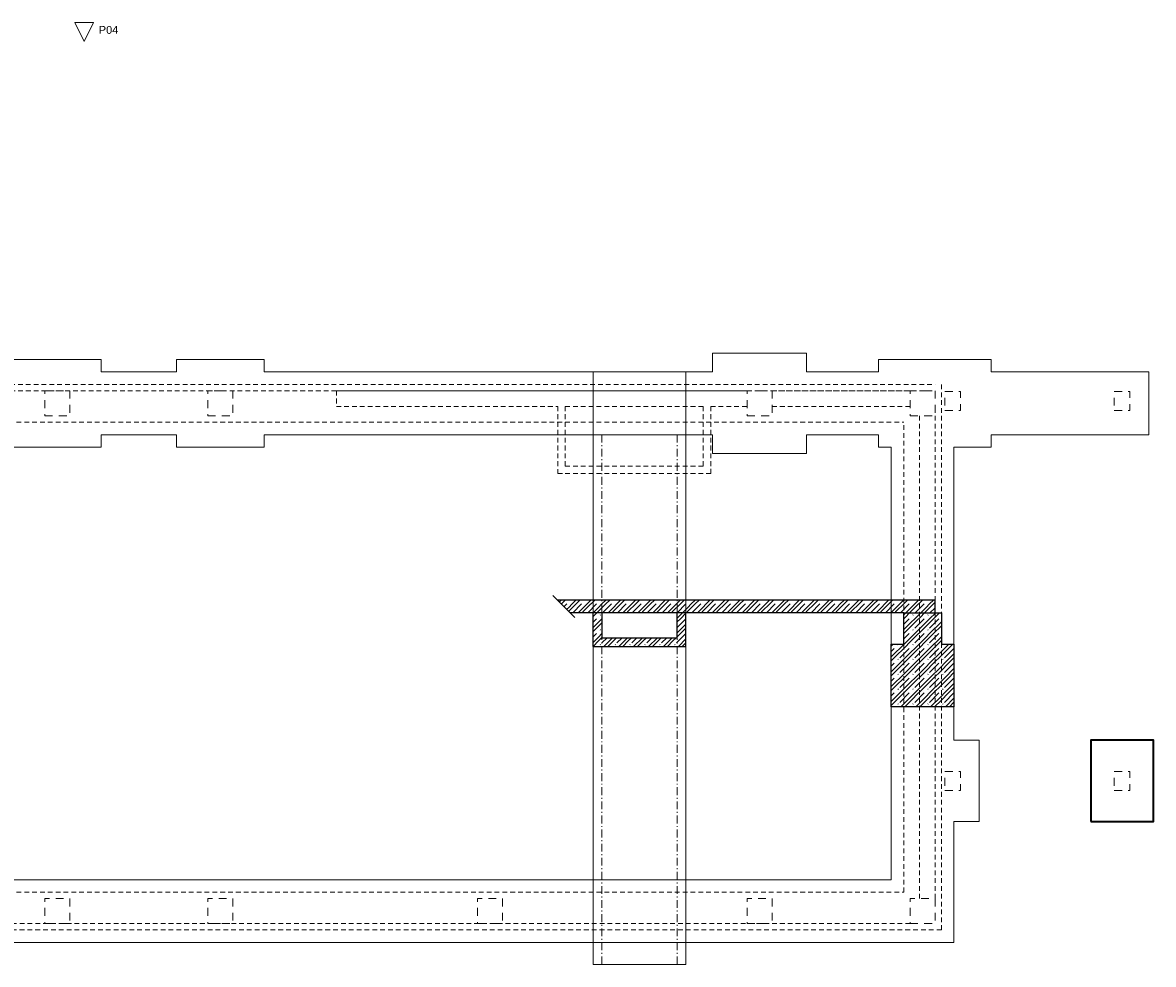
# Model space of a CAD drawing. Header units: millimetres. Extents: x -18817 to 40080, y -46645 to 15073.
# Tile 4 of 4: x 22046 to 40080, y 50 to 15073. Entities that reach past the tile are written whole.
import ezdxf

# ---------------------------------------------------------------- set-up
doc = ezdxf.new("R2010")
doc.units = ezdxf.units.MM
doc.header["$MEASUREMENT"] = 0
doc.set_wipeout_variables(frame=1)
for name, pattern in [('Wipeout_Contour', [1000, 0, -1000]), ('Čerchovaná M', [225, 125, -42.5, 15, -42.5]), ('Čárkovaná M', [225, 125, -100]), ('Čárkovaná S', [125, 75, -50])]:
    doc.linetypes.add(name, pattern=pattern)
for name, color, linetype in [('00_2D prvky.obecné', 7, 'Continuous'), ('02_Základy', 7, 'Continuous'), ('13_Značky.pohledy', 7, 'Continuous'), ('Nové_02_Sloupy - nosné', 7, 'Continuous'), ('Nové_02_Zdi VNĚJŠÍ - nosné.obálka', 7, 'Continuous'), ('Nové_02_Základy', 7, 'Continuous')]:
    doc.layers.add(name, color=color, linetype=linetype)
doc.styles.add('GENEROVANÝ_STYL_4', font='arial.ttf')

# ---------------------------------------------------------------- blocks, each defined once
blk = doc.blocks.new('*X12')
at = {"layer": '02_Základy', "color": 253, "linetype": 'Continuous', "lineweight": 13, "true_color": 0xaaaaaa}
for p, q in [((30606, 5833), (30633, 5860)), ((30638, 5801), (30697, 5860)), ((30681, 5758), (30723, 5800)), ((30755, 5745), (30811, 5800)), ((30756, 5683), (30874, 5800)), ((30781, 5858), (30784, 5860)), ((30811, 5800), (30871, 5860)), ((30820, 5660), (30961, 5800)), ((30874, 5800), (30934, 5860)), ((30993, 5745), (31049, 5800)), ((30993, 5682), (31111, 5800)), ((31019, 5858), (31021, 5860)), ((31049, 5800), (31108, 5860)), ((31058, 5660), (31198, 5800)), ((31112, 5800), (31172, 5860)), ((31230, 5745), (31286, 5800)), ((31230, 5682), (31349, 5800)), ((31256, 5858), (31259, 5860)), ((31286, 5800), (31346, 5860)), ((31295, 5660), (31436, 5800)), ((31349, 5800), (31409, 5860)), ((31468, 5745), (31524, 5800)), ((31468, 5682), (31586, 5800)), ((31494, 5858), (31496, 5860)), ((31524, 5800), (31583, 5860)), ((31533, 5660), (31673, 5800)), ((31587, 5800), (31647, 5860)), ((31705, 5745), (31761, 5800)), ((31705, 5682), (31824, 5800)), ((31731, 5858), (31734, 5860)), ((31761, 5800), (31821, 5860)), ((31770, 5660), (31911, 5800)), ((31824, 5800), (31884, 5860)), ((31943, 5745), (31999, 5800)), ((31943, 5682), (32061, 5800)), ((31969, 5858), (31971, 5860)), ((31999, 5800), (32058, 5860)), ((32008, 5660), (32148, 5800)), ((32062, 5800), (32122, 5860)), ((32180, 5745), (32236, 5800)), ((32180, 5682), (32299, 5800)), ((32206, 5858), (32209, 5860)), ((32236, 5800), (32296, 5860)), ((32245, 5660), (32386, 5800)), ((32299, 5800), (32359, 5860)), ((32418, 5745), (32474, 5800)), ((32418, 5682), (32536, 5800)), ((32444, 5858), (32446, 5860)), ((32474, 5800), (32533, 5860)), ((32483, 5660), (32623, 5800)), ((32537, 5800), (32597, 5860)), ((32655, 5745), (32711, 5800)), ((32655, 5682), (32774, 5800)), ((32681, 5858), (32684, 5860)), ((32711, 5800), (32771, 5860)), ((32720, 5660), (32861, 5800)), ((32774, 5800), (32834, 5860)), ((32893, 5745), (32949, 5800)), ((32893, 5682), (33011, 5800)), ((32919, 5858), (32921, 5860)), ((32949, 5800), (33008, 5860)), ((32958, 5660), (33098, 5800)), ((33012, 5800), (33072, 5860)), ((33130, 5745), (33186, 5800)), ((33130, 5682), (33249, 5800)), ((33156, 5858), (33159, 5860)), ((33186, 5800), (33246, 5860)), ((33195, 5660), (33336, 5800)), ((33249, 5800), (33309, 5860)), ((33368, 5745), (33424, 5800)), ((33368, 5682), (33486, 5800)), ((33394, 5858), (33396, 5860)), ((33424, 5800), (33483, 5860)), ((33433, 5660), (33573, 5800)), ((33487, 5800), (33547, 5860)), ((33605, 5745), (33661, 5800)), ((33605, 5682), (33724, 5800)), ((33631, 5858), (33634, 5860)), ((33661, 5800), (33721, 5860)), ((33670, 5660), (33811, 5800)), ((33724, 5800), (33784, 5860)), ((33843, 5745), (33899, 5800)), ((33843, 5682), (33961, 5800)), ((33869, 5858), (33871, 5860)), ((33899, 5800), (33958, 5860)), ((33908, 5660), (34048, 5800)), ((33962, 5800), (34022, 5860)), ((34080, 5745), (34136, 5800)), ((34080, 5682), (34199, 5800)), ((34106, 5858), (34109, 5860)), ((34136, 5800), (34196, 5860)), ((34145, 5660), (34286, 5800)), ((34199, 5800), (34259, 5860)), ((34318, 5745), (34374, 5800)), ((34318, 5682), (34436, 5800)), ((34344, 5858), (34346, 5860)), ((34374, 5800), (34433, 5860)), ((34383, 5660), (34523, 5800)), ((34437, 5800), (34497, 5860)), ((34555, 5745), (34611, 5800)), ((34555, 5682), (34674, 5800)), ((34581, 5858), (34584, 5860)), ((34611, 5800), (34671, 5860)), ((34620, 5660), (34761, 5800)), ((34674, 5800), (34734, 5860)), ((34793, 5745), (34849, 5800)), ((34793, 5682), (34911, 5800)), ((34819, 5858), (34821, 5860)), ((34849, 5800), (34908, 5860)), ((34858, 5660), (34998, 5800)), ((34912, 5800), (34972, 5860)), ((35030, 5745), (35086, 5800)), ((35030, 5682), (35149, 5800)), ((35056, 5858), (35059, 5860)), ((35086, 5800), (35146, 5860)), ((35095, 5660), (35236, 5800)), ((35149, 5800), (35209, 5860)), ((35268, 5745), (35324, 5800)), ((35268, 5682), (35386, 5800)), ((35294, 5858), (35296, 5860)), ((35324, 5800), (35383, 5860)), ((35333, 5660), (35473, 5800)), ((35387, 5800), (35447, 5860)), ((35505, 5745), (35561, 5800)), ((35505, 5682), (35624, 5800)), ((35531, 5858), (35534, 5860)), ((35561, 5800), (35621, 5860)), ((35570, 5660), (35711, 5800)), ((35624, 5800), (35684, 5860)), ((35743, 5745), (35799, 5800)), ((35743, 5682), (35861, 5800)), ((35769, 5858), (35771, 5860)), ((35799, 5800), (35858, 5860)), ((35808, 5660), (35948, 5800)), ((35862, 5800), (35922, 5860)), ((35980, 5745), (36036, 5800)), ((35980, 5682), (36099, 5800)), ((36006, 5858), (36009, 5860)), ((36036, 5800), (36096, 5860)), ((36045, 5660), (36186, 5800)), ((36099, 5800), (36159, 5860)), ((36218, 5745), (36274, 5800)), ((36218, 5682), (36336, 5800)), ((36244, 5858), (36246, 5860)), ((36274, 5800), (36333, 5860)), ((36274, 5651), (36423, 5800)), ((36337, 5800), (36397, 5860)), ((36455, 5745), (36511, 5800)), ((36455, 5682), (36574, 5800)), ((36481, 5858), (36484, 5860)), ((36511, 5800), (36571, 5860)), ((36574, 5800), (36600, 5826)), ((30724, 5714), (30755, 5745)), ((30908, 5660), (30993, 5745)), ((30971, 5660), (30993, 5682)), ((31145, 5660), (31230, 5745)), ((31145, 5597), (31230, 5682)), ((31256, 5621), (31263, 5628)), ((31383, 5660), (31468, 5745)), ((31446, 5660), (31468, 5682)), ((31620, 5660), (31705, 5745)), ((31683, 5660), (31705, 5682)), ((31858, 5660), (31943, 5745)), ((31921, 5660), (31943, 5682)), ((32095, 5660), (32180, 5745)), ((32158, 5660), (32180, 5682)), ((32333, 5660), (32418, 5745)), ((32396, 5660), (32418, 5682)), ((32485, 5575), (32655, 5745)), ((32537, 5564), (32625, 5652)), ((32633, 5660), (32655, 5682)), ((32808, 5660), (32893, 5745)), ((32871, 5660), (32893, 5682)), ((33045, 5660), (33130, 5745)), ((33108, 5660), (33130, 5682)), ((33283, 5660), (33368, 5745)), ((33346, 5660), (33368, 5682)), ((33520, 5660), (33605, 5745)), ((33583, 5660), (33605, 5682)), ((33758, 5660), (33843, 5745)), ((33821, 5660), (33843, 5682)), ((33995, 5660), (34080, 5745)), ((34058, 5660), (34080, 5682)), ((34233, 5660), (34318, 5745)), ((34296, 5660), (34318, 5682)), ((34470, 5660), (34555, 5745)), ((34533, 5660), (34555, 5682)), ((34708, 5660), (34793, 5745)), ((34771, 5660), (34793, 5682)), ((34945, 5660), (35030, 5745)), ((35008, 5660), (35030, 5682)), ((35183, 5660), (35268, 5745)), ((35246, 5660), (35268, 5682)), ((35420, 5660), (35505, 5745)), ((35483, 5660), (35505, 5682)), ((35658, 5660), (35743, 5745)), ((35721, 5660), (35743, 5682)), ((35895, 5660), (35980, 5745)), ((35958, 5660), (35980, 5682)), ((36100, 5627), (36218, 5745)), ((36100, 5564), (36218, 5682)), ((36244, 5621), (36251, 5628)), ((36274, 5564), (36455, 5745)), ((36337, 5564), (36455, 5682)), ((36481, 5621), (36488, 5628)), ((36511, 5651), (36600, 5740)), ((36511, 5564), (36608, 5660)), ((36574, 5564), (36671, 5660)), ((31145, 5510), (31198, 5564)), ((31145, 5423), (31230, 5509)), ((31145, 5360), (31230, 5445)), ((31230, 5508), (31285, 5563)), ((31230, 5445), (31285, 5500)), ((32485, 5513), (32536, 5564)), ((32485, 5425), (32623, 5564)), ((32485, 5338), (32625, 5478)), ((32537, 5327), (32625, 5415)), ((36100, 5478), (36186, 5564)), ((36100, 5391), (36218, 5509)), ((36100, 5327), (36218, 5445)), ((36218, 5508), (36274, 5564)), ((36218, 5445), (36336, 5564)), ((36274, 5414), (36423, 5564)), ((36274, 5327), (36455, 5509)), ((36337, 5327), (36455, 5445)), ((36455, 5508), (36511, 5564)), ((36455, 5445), (36574, 5564)), ((36511, 5414), (36661, 5564)), ((36511, 5327), (36693, 5509)), ((36574, 5327), (36693, 5445)), ((36693, 5508), (36699, 5514)), ((36693, 5445), (36699, 5452)), ((31145, 5274), (31198, 5327)), ((31145, 5187), (31230, 5272)), ((31230, 5271), (31285, 5326)), ((31230, 5209), (31285, 5263)), ((31256, 5384), (31263, 5391)), ((31286, 5177), (31369, 5260)), ((31316, 5120), (31456, 5260)), ((31468, 5209), (31519, 5260)), ((31524, 5177), (31606, 5260)), ((31554, 5120), (31694, 5260)), ((31705, 5209), (31757, 5260)), ((31761, 5177), (31844, 5260)), ((31791, 5120), (31931, 5260)), ((31943, 5209), (31994, 5260)), ((31999, 5177), (32081, 5260)), ((32029, 5120), (32169, 5260)), ((32180, 5209), (32232, 5260)), ((32236, 5177), (32319, 5260)), ((32266, 5120), (32406, 5260)), ((32418, 5209), (32469, 5260)), ((32474, 5177), (32623, 5327)), ((32485, 5276), (32536, 5327)), ((32504, 5120), (32625, 5242)), ((36036, 5090), (36218, 5272)), ((36100, 5241), (36186, 5327)), ((36218, 5271), (36274, 5327)), ((36218, 5209), (36336, 5327)), ((36244, 5384), (36251, 5391)), ((36274, 5177), (36423, 5327)), ((36274, 5090), (36455, 5272)), ((36455, 5271), (36511, 5327)), ((36455, 5209), (36574, 5327)), ((36481, 5384), (36488, 5391)), ((36511, 5177), (36661, 5327)), ((36511, 5090), (36693, 5272)), ((36693, 5271), (36699, 5277)), ((31145, 5123), (31230, 5209)), ((31256, 5147), (31263, 5154)), ((31379, 5120), (31468, 5209)), ((31494, 5147), (31501, 5154)), ((31617, 5120), (31705, 5209)), ((31731, 5147), (31738, 5154)), ((31854, 5120), (31943, 5209)), ((31969, 5147), (31976, 5154)), ((32092, 5120), (32180, 5209)), ((32206, 5147), (32213, 5154)), ((32329, 5120), (32418, 5209)), ((32444, 5147), (32451, 5154)), ((32567, 5120), (32625, 5178)), ((35900, 5128), (35932, 5160)), ((35900, 5042), (35948, 5090)), ((35980, 5034), (36036, 5090)), ((35980, 4972), (36099, 5090)), ((36006, 5147), (36013, 5154)), ((36036, 4941), (36186, 5090)), ((36099, 5090), (36218, 5209)), ((36218, 5034), (36274, 5090)), ((36218, 4972), (36336, 5090)), ((36244, 5147), (36251, 5154)), ((36274, 4941), (36423, 5090)), ((36337, 5090), (36455, 5209)), ((36455, 5034), (36511, 5090)), ((36455, 4972), (36574, 5090)), ((36481, 5147), (36488, 5154)), ((36511, 4941), (36661, 5090)), ((36574, 5090), (36693, 5209)), ((36693, 5209), (36699, 5215)), ((36693, 5034), (36749, 5090)), ((36693, 4972), (36811, 5090)), ((36719, 5147), (36726, 5154)), ((36749, 5090), (36819, 5160)), ((36749, 4941), (36898, 5090)), ((36812, 5090), (36882, 5160)), ((35900, 4955), (35980, 5035)), ((35900, 4892), (35980, 4972)), ((36006, 4911), (36013, 4918)), ((36036, 4853), (36218, 5035)), ((36099, 4853), (36218, 4972)), ((36244, 4911), (36251, 4918)), ((36274, 4853), (36455, 5035)), ((36337, 4853), (36455, 4972)), ((36481, 4911), (36488, 4918)), ((36511, 4853), (36693, 5035)), ((36574, 4853), (36693, 4972)), ((36719, 4911), (36726, 4918)), ((36749, 4853), (36900, 5005)), ((36812, 4853), (36900, 4942)), ((35900, 4805), (35948, 4853)), ((35900, 4718), (35980, 4798)), ((35900, 4655), (35980, 4735)), ((35980, 4798), (36036, 4853)), ((35980, 4735), (36099, 4853)), ((36036, 4704), (36186, 4853)), ((36036, 4617), (36218, 4798)), ((36099, 4617), (36218, 4735)), ((36218, 4798), (36274, 4853)), ((36218, 4735), (36336, 4853)), ((36274, 4704), (36423, 4853)), ((36274, 4617), (36455, 4798)), ((36337, 4617), (36455, 4735)), ((36455, 4798), (36511, 4853)), ((36455, 4735), (36574, 4853)), ((36511, 4704), (36661, 4853)), ((36511, 4617), (36693, 4798)), ((36574, 4617), (36693, 4735)), ((36693, 4798), (36749, 4853)), ((36693, 4735), (36811, 4853)), ((36749, 4704), (36898, 4853)), ((36749, 4617), (36900, 4768)), ((36812, 4617), (36900, 4705)), ((35900, 4568), (35948, 4617)), ((35900, 4481), (35980, 4562)), ((35980, 4561), (36036, 4617)), ((35980, 4498), (36099, 4617)), ((36006, 4674), (36013, 4681)), ((36036, 4467), (36186, 4617)), ((36036, 4380), (36218, 4562)), ((36218, 4561), (36274, 4617)), ((36218, 4498), (36336, 4617)), ((36244, 4674), (36251, 4681)), ((36274, 4467), (36423, 4617)), ((36274, 4380), (36455, 4562)), ((36455, 4561), (36511, 4617)), ((36455, 4498), (36574, 4617)), ((36481, 4674), (36488, 4681)), ((36511, 4467), (36661, 4617)), ((36511, 4380), (36693, 4562)), ((36693, 4561), (36749, 4617)), ((36693, 4498), (36811, 4617)), ((36719, 4674), (36726, 4681)), ((36749, 4467), (36898, 4617)), ((36749, 4380), (36900, 4531)), ((35900, 4418), (35980, 4498)), ((35900, 4332), (35948, 4380)), ((35980, 4324), (36036, 4380)), ((35980, 4262), (36099, 4380)), ((36006, 4437), (36013, 4444)), ((36036, 4230), (36186, 4380)), ((36099, 4380), (36218, 4498)), ((36218, 4324), (36274, 4380)), ((36218, 4262), (36336, 4380)), ((36244, 4437), (36251, 4444)), ((36274, 4230), (36423, 4380)), ((36337, 4380), (36455, 4498)), ((36455, 4324), (36511, 4380)), ((36455, 4262), (36574, 4380)), ((36481, 4437), (36488, 4444)), ((36511, 4230), (36661, 4380)), ((36574, 4380), (36693, 4498)), ((36693, 4324), (36749, 4380)), ((36693, 4262), (36811, 4380)), ((36719, 4437), (36726, 4444)), ((36749, 4230), (36898, 4380)), ((36812, 4380), (36900, 4468)), ((35900, 4245), (35980, 4325)), ((35900, 4181), (35980, 4262)), ((36006, 4200), (36013, 4207)), ((36053, 4160), (36218, 4325)), ((36116, 4160), (36218, 4262)), ((36244, 4200), (36251, 4207)), ((36291, 4160), (36455, 4325)), ((36354, 4160), (36455, 4262)), ((36481, 4200), (36488, 4207)), ((36528, 4160), (36693, 4325)), ((36591, 4160), (36693, 4262)), ((36719, 4200), (36726, 4207)), ((36766, 4160), (36900, 4295)), ((36829, 4160), (36900, 4231))]:
    blk.add_line(p, q, dxfattribs=at)

msp = doc.modelspace()

# ---------------------------------------------------------------- linework, layer by layer
at = {"layer": '00_2D prvky.obecné', "color": 7, "linetype": 'Čárkovaná S', "lineweight": 13}
for p, q in [((5099, 9300), (36600, 9300)), ((5600, 9200), (36600, 9200)), ((36699, 9300), (36699, 600)), ((5699, 8700), (36100, 8700)), ((36100, 1200), (36100, 8700)), ((5699, 1200), (36100, 1200)), ((36699, 600), (5099, 600)), ((36200, 700), (5600, 700))]:
    msp.add_line(p, q, dxfattribs=at)
at = {"layer": '00_2D prvky.obecné', "color": 7, "linetype": 'Continuous', "lineweight": 25}
for p, q in [((30855, 5583), (30502, 5937)), ((36600, 5860), (30579, 5860)), ((36600, 5660), (36600, 5860)), ((36100, 5660), (30779, 5660)), ((31145, 5120), (31145, 5660)), ((31285, 5660), (31285, 5260)), ((32485, 5260), (32485, 5660)), ((32625, 5120), (32625, 5660)), ((36100, 5660), (36699, 5660)), ((36100, 5160), (36100, 5660)), ((36699, 5660), (36699, 5160)), ((36700, 5660), (36699, 5660)), ((31285, 5260), (32485, 5260)), ((31145, 5120), (32625, 5120)), ((35900, 4160), (35900, 5160)), ((35900, 5160), (36100, 5160)), ((36699, 5160), (36900, 5160)), ((36900, 5160), (36900, 4160)), ((36900, 4160), (35900, 4160))]:
    msp.add_line(p, q, dxfattribs=at)
at = {"layer": '02_Základy', "color": 7, "linetype": 'Continuous', "lineweight": 35, "flags": 128}
msp.add_lwpolyline([(39080, 2330), (40080, 2330), (40080, 3625), (39080, 3625)], close=True, dxfattribs=at)
at = {"layer": 'Nové_02_Sloupy - nosné', "color": 7, "linetype": 'Čárkovaná M', "lineweight": 13, "flags": 128}
for points in [[(22400, 8800), (22800, 8800), (22800, 9200), (22400, 9200)], [(25000, 8800), (25400, 8800), (25400, 9200), (25000, 9200)], [(33600, 8800), (34000, 8800), (34000, 9200), (33600, 9200)], [(36200, 8800), (36600, 8800), (36600, 9200), (36200, 9200)], [(36755, 8888), (37005, 8888), (37005, 9188), (36755, 9188)], [(39455, 8888), (39705, 8888), (39705, 9188), (39455, 9188)], [(36755, 2825), (37005, 2825), (37005, 3125), (36755, 3125)], [(39455, 2825), (39705, 2825), (39705, 3125), (39455, 3125)], [(22400, 700), (22800, 700), (22800, 1100), (22400, 1100)], [(25000, 700), (25400, 700), (25400, 1100), (25000, 1100)], [(29300, 700), (29700, 700), (29700, 1100), (29300, 1100)], [(33600, 700), (34000, 700), (34000, 1100), (33600, 1100)], [(36200, 700), (36600, 700), (36600, 1100), (36200, 1100)]]:
    msp.add_lwpolyline(points, close=True, dxfattribs=at)
at = {"layer": 'Nové_02_Zdi VNĚJŠÍ - nosné.obálka', "color": 7, "linetype": 'Čárkovaná S', "lineweight": 13, "flags": 128}
for points in [[(33600, 9200), (27050, 9200)], [(27050, 9200), (27050, 8950)], [(36200, 9200), (34000, 9200)], [(27050, 8950), (30580, 8950)], [(30580, 8950), (30580, 7880)], [(30700, 8950), (32900, 8950)], [(30700, 8000), (30700, 8950)], [(32900, 8950), (32900, 8000)], [(33020, 8950), (33600, 8950)], [(33020, 8000), (33020, 8950)], [(34000, 8950), (36200, 8950)], [(36350, 8800), (36350, 1100)], [(36600, 1100), (36600, 8800)], [(32900, 8000), (30700, 8000)], [(33020, 7880), (33020, 8000)], [(30580, 7880), (30700, 7880)], [(30700, 7880), (33020, 7880)]]:
    msp.add_lwpolyline(points, dxfattribs=at)
at = {"layer": 'Nové_02_Základy', "color": 7, "linetype": 'Continuous', "lineweight": 13, "flags": 128}
for points in [[(32625, 400), (36900, 400), (36900, 1399), (36896, 1399), (36900, 1400), (36900, 2330), (37300, 2330), (37300, 3625), (36900, 3625), (36900, 8300), (37495, 8300), (37495, 8500), (40005, 8500), (40005, 9500), (37495, 9500), (37495, 9700), (35695, 9700), (35695, 9500), (34550, 9500), (34550, 9800), (33050, 9800), (33050, 9500), (32625, 9500), (32625, 8500), (33050, 8500), (33050, 8200), (34550, 8200), (34550, 8500), (35695, 8500), (35695, 8300), (35900, 8300), (35900, 1399), (32625, 1399)], [(32625, 9500), (31145, 9500), (31145, 8500), (32625, 8500)], [(31145, 50), (32625, 50), (32625, 8500), (31145, 8500)], [(31145, 400), (32625, 400), (32625, 1399), (31145, 1399)]]:
    msp.add_lwpolyline(points, close=True, dxfattribs=at)
for points in [[(21900, 8300), (23300, 8300), (23300, 8500), (24500, 8500), (24500, 8300), (25900, 8300), (25900, 8500), (31145, 8500), (31145, 9500), (25900, 9500), (25900, 9700), (24500, 9700), (24500, 9500), (23300, 9500), (23300, 9700), (21900, 9700)], [(4900, 400), (31145, 400), (31145, 1399), (5900, 1400)]]:
    msp.add_lwpolyline(points, dxfattribs=at)
at = {"layer": 'Nové_02_Základy', "color": 7, "linetype": 'Čerchovaná M', "lineweight": 13, "flags": 128}
for points in [[(31145, 8500), (31145, 50)], [(31285, 50), (31285, 8500)], [(32485, 8500), (32485, 50)], [(32625, 50), (32625, 8500)]]:
    msp.add_lwpolyline(points, dxfattribs=at)

# ---------------------------------------------------------------- block references
at = {"layer": '02_Základy', "color": 253, "linetype": 'Continuous', "lineweight": 13, "true_color": 0xaaaaaa}
msp.add_blockref('*X12', (0, 0), dxfattribs=at)

# ---------------------------------------------------------------- texts
at = {"layer": '13_Značky.pohledy', "color": 144, "lineweight": 18, "true_color": 0x0077b0, "insert": (23572, 14893), "char_height": 125, "attachment_point": 9, "style": 'GENEROVANÝ_STYL_4'}
msp.add_mtext('\\A1;\\pt0;P04', dxfattribs=at)

# ---------------------------------------------------------------- wipeouts: each hides what was drawn before it
at = {"color": 254, "linetype": 'Wipeout_Contour', "lineweight": 0, "ltscale": 82406.391055}
msp.add_wipeout([(23178, 15073), (22878, 15073), (23028, 14773)], dxfattribs=at).dxf.layer = '13_Značky.pohledy'

# ---------------------------------------------------------------- next in the draw order: linework, layer by layer
at = {"layer": '13_Značky.pohledy', "color": 144, "linetype": 'Continuous', "lineweight": 13, "true_color": 0x0077b0, "flags": 128}
msp.add_lwpolyline([(23178, 15073), (22878, 15073), (23028, 14773)], close=True, dxfattribs=at)

doc.saveas('drawing.dxf')
